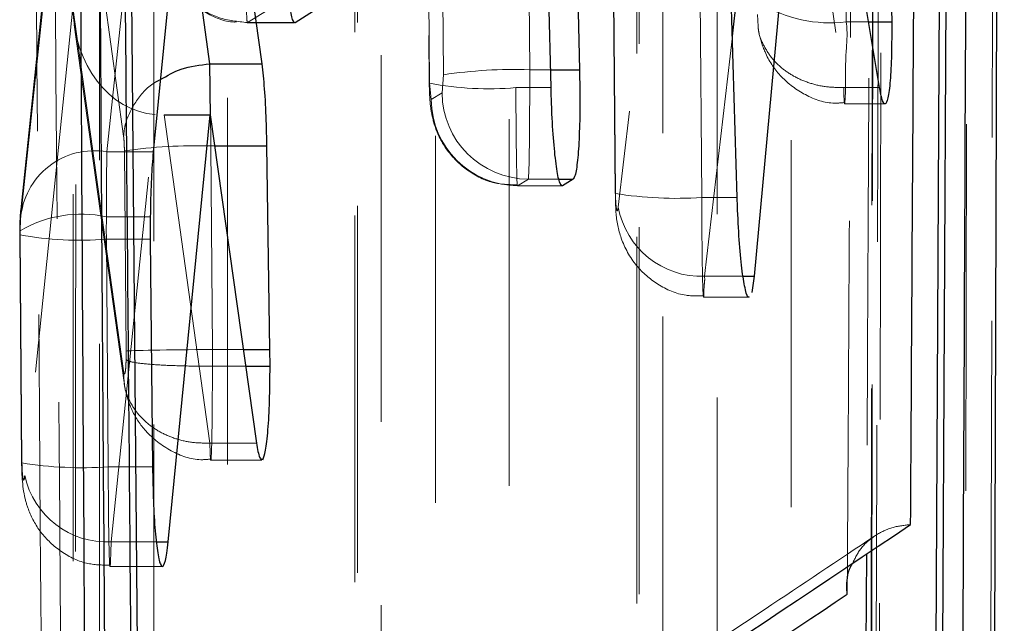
# Model space of a CAD drawing. Header units: millimetres. Extents: x 34 to 369, y 24 to 290.
# Tile 25 of 30: x 364.2 to 367.61, y 231.19 to 233.28. Entities that reach past the tile are written whole.
import ezdxf

# ---------------------------------------------------------------- set-up
doc = ezdxf.new("R2010")
doc.units = ezdxf.units.MM
doc.linetypes.add('HIDDEN', pattern=[1.905, 1.27, -0.635])

msp = doc.modelspace()

# ---------------------------------------------------------------- linework, layer by layer
at = {"color": 7, "linetype": 'Continuous', "lineweight": 25}
for p, q in [((367.5766, 229.7129), (367.613, 242.0472)), ((367.3746, 230.694), (367.4288, 241.1071)), ((367.4495, 241.1071), (367.3966, 230.694)), ((366.941, 234.4963), (366.7467, 232.3949)), ((367.1809, 233.0485), (366.941, 234.4963)), ((366.1188, 234.053), (366.1422, 233.1103)), ((366.0436, 233.0481), (366.0211, 233.986)), ((366.6882, 232.6679), (366.6636, 233.4954)), ((365.1576, 233.2735), (365.4974, 233.4904)), ((365.0431, 233.1305), (364.9996, 233.4447)), ((364.5915, 233.3618), (364.6214, 229.7696)), ((364.7222, 233.3884), (364.6662, 232.8257)), ((367.2211, 233.3751), (367.2232, 233.2758)), ((364.8623, 233.1305), (364.8624, 233.1305)), ((364.8624, 233.1305), (365.0431, 233.1305)), ((364.7041, 232.9541), (364.8628, 232.9541)), ((364.7179, 231.4754), (364.8628, 232.9541)), ((364.8628, 232.9541), (365.0238, 231.8174)), ((365.0703, 232.1414), (365.0599, 232.8462)), ((366.071, 232.7312), (366.1201, 232.7312)), ((366.1201, 232.7312), (366.0837, 232.7082)), ((364.6561, 232.6012), (364.6561, 232.5236)), ((364.6561, 232.5236), (364.6638, 231.7352)), ((366.7467, 232.3949), (366.7384, 232.3393)), ((364.9779, 232.1414), (365.0703, 232.1414)), ((365.0707, 232.0833), (365.0703, 232.1414)), ((364.9861, 232.0833), (365.0707, 232.0833)), ((367.0692, 231.2939), (367.0693, 231.317))]:
    msp.add_line(p, q, dxfattribs=at)
at = {"color": 7, "linetype": 'HIDDEN', "lineweight": 18}
for p, q in [((367.1708, 241.5315), (367.15, 229.9176)), ((366.34, 240.1516), (366.3406, 228.9632)), ((365.3649, 238.3203), (365.3647, 227.9636)), ((364.3899, 236.489), (364.3887, 226.9641)), ((365.9698, 233.1103), (365.9481, 235.6917)), ((365.6493, 235.6742), (365.671, 233.0929)), ((365.6046, 235.1333), (365.622, 233.0619)), ((365.6232, 233.0634), (365.6055, 235.1613)), ((366.5347, 234.859), (366.2762, 232.6348)), ((365.9069, 234.8464), (365.922, 233.0481)), ((366.5391, 234.7995), (366.7599, 233.2594)), ((366.8494, 234.4963), (367.0569, 233.0485)), ((364.4373, 233.8014), (364.5636, 232.8802)), ((364.207, 232.5924), (364.3288, 233.7525)), ((364.3255, 233.7487), (364.2075, 232.6248)), ((364.6004, 233.7267), (364.5058, 232.8257)), ((366.2586, 233.5095), (366.2656, 232.6817)), ((366.2667, 232.6832), (366.2598, 233.511)), ((366.5586, 233.4954), (366.5655, 232.6679)), ((364.9923, 233.2735), (365.1349, 233.3618)), ((364.3883, 233.3258), (364.2214, 231.7047)), ((364.5635, 232.0676), (364.3883, 233.3258)), ((366.7608, 233.2595), (366.758, 233.3009)), ((364.3927, 233.2661), (364.5652, 232.0273)), ((364.992, 233.2729), (365.1559, 233.2729)), ((364.9923, 233.2735), (365.1576, 233.2735)), ((364.9923, 233.2735), (364.9923, 233.2735)), ((366.7613, 233.2515), (366.7608, 233.2595)), ((367.0655, 233.2758), (367.1433, 233.2758)), ((366.575, 232.3949), (366.6716, 233.226)), ((365.671, 233.0929), (365.6662, 233.0297)), ((365.9698, 233.1103), (366.0421, 233.1103)), ((365.629, 233.0067), (365.6232, 233.0634)), ((365.6662, 233.0297), (365.629, 233.0067)), ((365.922, 233.0481), (366.0436, 233.0481)), ((367.0569, 233.0485), (367.0568, 233.0485)), ((367.0569, 233.0485), (367.1809, 233.0485)), ((367.06, 232.9917), (367.1999, 232.9917)), ((364.5202, 231.4754), (364.6726, 232.9552)), ((364.7041, 232.9541), (364.8623, 231.8174)), ((364.5058, 232.8257), (364.6662, 232.8257)), ((364.5664, 232.8288), (364.5722, 232.1359)), ((364.8711, 232.1414), (364.8652, 232.8462)), ((364.8652, 232.8462), (364.8781, 232.8462)), ((365.9278, 232.7082), (365.965, 232.7312)), ((365.965, 232.7312), (366.071, 232.7312)), ((365.9275, 232.7077), (366.0819, 232.7077)), ((365.9278, 232.7082), (366.0837, 232.7082)), ((366.2667, 232.6832), (366.2656, 232.6817)), ((366.5655, 232.6679), (366.6882, 232.6679)), ((364.2051, 232.5523), (364.207, 232.5924)), ((364.5039, 232.6012), (364.6561, 232.6012)), ((364.2051, 232.5387), (364.2051, 232.5523)), ((364.2039, 232.5373), (364.2105, 231.749)), ((364.2117, 231.7505), (364.2051, 232.5387)), ((364.5039, 232.5236), (364.6561, 232.5236)), ((364.5039, 232.5236), (364.5105, 231.7352)), ((366.575, 232.3949), (366.7087, 232.3949)), ((366.5716, 232.323), (366.7291, 232.323)), ((364.5722, 232.1359), (364.5722, 232.1072)), ((364.871, 232.1414), (364.8711, 232.1414)), ((364.8711, 232.0833), (364.871, 232.1414)), ((364.8711, 232.1414), (364.9779, 232.1414)), ((364.5635, 232.0676), (364.5661, 232.0273)), ((364.8711, 232.0833), (364.8711, 232.0833)), ((364.8711, 232.0833), (364.9861, 232.0833)), ((364.5661, 232.0273), (364.5663, 232.0246)), ((364.8623, 231.8174), (364.8623, 231.8173)), ((364.8623, 231.8174), (365.0238, 231.8174)), ((364.8655, 231.758), (365.042, 231.758)), ((364.2106, 231.7494), (364.2105, 231.749)), ((364.2117, 231.7505), (364.2106, 231.7494)), ((364.5105, 231.7352), (364.6638, 231.7352)), ((364.5202, 231.4754), (364.6773, 231.4754)), ((364.5165, 231.3906), (364.6977, 231.3906))]:
    msp.add_line(p, q, dxfattribs=at)
at = {"color": 8, "linetype": 'Continuous', "lineweight": 25}
for p, q in [((366.6716, 233.226), (366.8194, 234.4972)), ((364.8624, 233.1305), (364.8311, 233.3591)), ((367.1433, 233.2758), (367.2232, 233.2758)), ((366.0421, 233.1103), (366.1422, 233.1103)), ((364.8781, 232.8462), (365.0599, 232.8462)), ((366.7087, 232.3949), (366.7467, 232.3949)), ((364.6773, 231.4754), (364.7179, 231.4754)), ((367.1357, 231.4334), (367.1321, 230.7788))]:
    msp.add_line(p, q, dxfattribs=at)
at = {"color": 7, "linetype": 'HIDDEN', "lineweight": 18, "flags": 128}
for points in [[(367.5925, 241.7656), (367.5904, 240.8665), (367.5818, 237.2452), (367.5642, 230.1594)], [(367.1784, 229.9936), (367.1805, 230.899), (367.1884, 234.5207), (367.2032, 241.6008)], [(367.1731, 241.5458), (367.1715, 240.6404), (367.1651, 237.0187), (367.1517, 229.9305)], [(367.4773, 229.7468), (367.4788, 230.6381), (367.4844, 234.2594), (367.4947, 241.3613)], [(366.8743, 240.4859), (366.8744, 239.5806), (366.8747, 235.9597), (366.8751, 229.2273)], [(366.4312, 229.0806), (366.4312, 229.9859), (366.4309, 233.6068), (366.4305, 240.3392)], [(366.3483, 240.1848), (366.3483, 239.2796), (366.3486, 235.6586), (366.349, 228.9964)], [(366.6193, 228.8003), (366.6192, 229.7055), (366.619, 233.3265), (366.6186, 239.9887)], [(365.8992, 238.6545), (365.8992, 237.7492), (365.8992, 234.1283), (365.8992, 228.2277)], [(365.4553, 228.0811), (365.4553, 228.9864), (365.4553, 232.6073), (365.4554, 238.5079)], [(365.3732, 238.3535), (365.3732, 237.4483), (365.3731, 233.8273), (365.373, 227.9969)], [(365.6433, 227.8007), (365.6433, 228.706), (365.6434, 232.3269), (365.6435, 238.1574)], [(364.9242, 236.8231), (364.9241, 235.9179), (364.9238, 232.2969), (364.9232, 227.2282)], [(364.4793, 227.0816), (364.4794, 227.9869), (364.4798, 231.6078), (364.4804, 236.6765)], [(364.3982, 236.5222), (364.3981, 235.6169), (364.3976, 231.996), (364.397, 226.9974)], [(364.6673, 226.8012), (364.6674, 227.7064), (364.6679, 231.3274), (364.6686, 236.326)]]:
    msp.add_lwpolyline(points, dxfattribs=at)
at = {"color": 8, "linetype": 'Continuous', "lineweight": 25, "flags": 128}
msp.add_lwpolyline([(364.8649, 232.9393), (364.8639, 233.0459), (364.8623, 233.1305), (364.8623, 233.1305), (364.8623, 233.1305)], dxfattribs=at)
at = {"color": 7, "linetype": 'HIDDEN', "lineweight": 18}
for centre, radius, start, end in [((367.0099, 233.74), 0.4675, 238.6524, 276.8312), ((365.9179, 231.4309), 1.6802, 88.2303, 98.4512), ((365.829, 234.1564), 1.1122, 259.3348, 274.7955), ((365.9671, 233.0321), 0.3009, 180.4553, 269.6081), ((365.9299, 233.0091), 0.3009, 180.4556, 269.6079), ((364.4614, 232.5746), 0.255, 79.9629, 175.9795), ((364.8134, 231.1604), 1.6866, 88.2385, 98.4207), ((366.4754, 233.9753), 1.3105, 260.7856, 273.9442), ((364.4174, 232.1918), 0.4184, 78.071, 120.4944), ((366.5645, 232.6877), 0.2931, 190.408, 272.0699), ((364.4108, 233.6405), 1.1209, 259.4205, 274.761), ((364.4204, 233.0428), 1.3107, 260.7871, 273.9435), ((364.5061, 231.7663), 0.2913, 192.2162, 272.787)]:
    msp.add_arc(centre, radius, start, end, dxfattribs=at)
for centre, major_axis, ratio, start_param, end_param in [((367.0599, 233.3551), (-0.0002, 0.364), 0.015615, 4.492992, 4.767375), ((364.6871, 233.3269), (-0.0067, 0.3722), 0.802719, 1.559299, 3.070635), ((365.9645, 233.0906), (-0.0002, 0.36), 0.01481, 3.196214, 4.76701), ((365.9273, 233.0677), (-0.0002, 0.36), 0.01481, 1.625418, 3.196214), ((364.5097, 232.5426), (-0.0002, 0.3659), 0.016011, 0.686369, 1.410024), ((364.5095, 232.5433), (-0.0002, 0.3638), 0.015576, 1.410917, 1.624974), ((364.871, 232.137), (0.3, 0.0015), 0.014649, 1.570778, 3.052889)]:
    msp.add_ellipse(centre, major_axis=major_axis, ratio=ratio, start_param=start_param, end_param=end_param, dxfattribs=at)
at = {"color": 7, "linetype": 'Continuous', "lineweight": 25}
for points, knots in [([(367.4653, 230.0491), (367.4758, 232.3915), (367.494, 236.4321), (367.5108, 240.474), (367.5178, 242.1727)], [0, 0, 0, 0, 0.579719, 1, 1, 1, 1]), ([(367.2887, 231.5351), (367.2892, 231.6187), (367.2933, 232.3058), (367.3113, 235.3374), (367.3278, 238.2854), (367.341, 240.6298)], [0, 0, 0, 0, 0.027574, 0.2266559, 1, 1, 1, 1]), ([(365.1261, 233.4704), (365.1276, 233.4443), (365.1312, 233.3821), (365.1399, 233.3136), (365.1493, 233.2746), (365.1552, 233.2738), (365.1576, 233.2735)], [0, 0, 0, 0, 0.212793, 0.507181, 0.803656, 1, 1, 1, 1]), ([(364.5142, 229.0758), (364.5129, 229.2379), (364.5066, 230.0489), (364.4957, 231.4702), (364.4875, 232.7295), (364.4835, 233.3399)], [0, 0, 0, 0, 0.114103, 0.570514, 1, 1, 1, 1]), ([(367.2232, 233.2758), (367.2232, 233.237), (367.2232, 233.1593), (367.2184, 233.0672), (367.2106, 233.0063), (367.2003, 232.9851), (367.1899, 233.0017), (367.1836, 233.0349), (367.1809, 233.0485)], [0, 0, 0, 0, 0.1742, 0.348385, 0.523122, 0.699211, 0.876687, 1, 1, 1, 1]), ([(365.0599, 232.8462), (365.0593, 232.8756), (365.0578, 232.9458), (365.0523, 233.0501), (365.0462, 233.1035), (365.0431, 233.1305)], [0, 0, 0, 0, 0.262357, 0.626873, 1, 1, 1, 1]), ([(366.1422, 233.1103), (366.1428, 233.0698), (366.1442, 232.9889), (366.1416, 232.8781), (366.1358, 232.7919), (366.1281, 232.7427), (366.1224, 232.7345), (366.1201, 232.7312)], [0, 0, 0, 0, 0.213595, 0.427196, 0.640859, 0.855109, 1, 1, 1, 1]), ([(366.0837, 232.7082), (366.0801, 232.71), (366.0728, 232.7136), (366.0619, 232.7701), (366.0526, 232.8575), (366.0464, 232.9562), (366.0444, 233.0223), (366.0436, 233.0481)], [0, 0, 0, 0, 0.215792, 0.431602, 0.647319, 0.862424, 1, 1, 1, 1]), ([(364.6662, 232.8257), (364.6638, 232.7966), (364.6591, 232.7384), (364.6567, 232.6534), (364.6562, 232.6072), (364.6561, 232.6012)], [0, 0, 0, 0, 0.4654923, 0.9310277, 1, 1, 1, 1]), ([(366.7291, 232.325), (366.7288, 232.3243), (366.7249, 232.3177), (366.7165, 232.3445), (366.7055, 232.4063), (366.6959, 232.5043), (366.6905, 232.5974), (366.6887, 232.6531), (366.6882, 232.6679)], [0, 0, 0, 0, 0.024121, 0.247878, 0.472401, 0.696539, 0.919309, 1, 1, 1, 1]), ([(365.0452, 231.7598), (365.0487, 231.768), (365.0557, 231.7844), (365.064, 231.8588), (365.0697, 231.9604), (365.0704, 232.0421), (365.0707, 232.0833)], [0, 0, 0, 0, 0.2506137, 0.5004468, 0.7485758, 1, 1, 1, 1]), ([(365.0238, 231.8174), (365.0272, 231.7971), (365.0331, 231.7625), (365.0394, 231.7624), (365.042, 231.7623)], [0, 0, 0, 0, 0.5861946, 1, 1, 1, 1]), ([(364.6638, 231.7352), (364.6646, 231.6947), (364.6661, 231.6136), (364.6726, 231.5088), (364.6815, 231.4307), (364.6921, 231.389), (364.7032, 231.3889), (364.712, 231.4232), (364.7163, 231.4616), (364.7179, 231.4754)], [0, 0, 0, 0, 0.151192, 0.302362, 0.452862, 0.607598, 0.760056, 0.913941, 1, 1, 1, 1]), ([(364.6214, 229.7696), (364.6231, 229.7707), (364.6827, 229.8096), (364.9736, 229.9998), (365.8673, 230.5871), (366.6914, 231.1367), (367.2887, 231.5351)], [0, 0, 0, 0, 0.001869, 0.066123, 0.323139, 1, 1, 1, 1]), ([(367.0692, 231.2939), (367.0691, 231.2949), (367.0686, 231.3004), (367.0672, 231.3328), (367.069, 231.3702), (367.0857, 231.3979), (367.088, 231.4017)], [0, 0, 0, 0, 0.026601, 0.15042, 0.884112, 1, 1, 1, 1])]:
    msp.add_open_spline(points, degree=3, knots=knots, dxfattribs=at)
at = {"color": 7, "linetype": 'HIDDEN', "lineweight": 18}
for points, knots in [([(367.2012, 241.4044), (367.1944, 239.1685), (367.1818, 234.9923), (367.1685, 230.8148), (367.1623, 228.8739)], [0, 0, 0, 0, 0.535379, 1, 1, 1, 1]), ([(367.0693, 231.317), (367.0702, 231.4602), (367.0745, 232.2069), (367.0929, 235.402), (367.1095, 238.4538), (367.1228, 240.9021)], [0, 0, 0, 0, 0.044811, 0.233715, 1, 1, 1, 1]), ([(367.1837, 240.7005), (367.1808, 240.1093), (367.1657, 237.1039), (367.1496, 234.0149), (367.1361, 231.517), (367.1357, 231.4334)], [0, 0, 0, 0, 0.191377, 0.972927, 1, 1, 1, 1]), ([(364.2945, 229.0874), (364.2932, 229.2496), (364.2866, 230.0605), (364.2632, 233.0316), (364.2443, 235.8406), (364.2298, 238.0008)], [0, 0, 0, 0, 0.0545866, 0.2729327, 1, 1, 1, 1]), ([(364.2939, 237.6737), (364.304, 236.3158), (364.3244, 233.5949), (364.3482, 230.874), (364.3601, 229.511)], [0, 0, 0, 0, 0.499048, 1, 1, 1, 1]), ([(364.6889, 233.619), (364.689, 233.5877), (364.6891, 233.5297), (364.7158, 233.4455), (364.7652, 233.3679), (364.8438, 233.3069), (364.9136, 233.2739), (364.9525, 233.2755), (364.9551, 233.2756)], [0, 0, 0, 0, 0.198975, 0.368569, 0.551233, 0.759309, 0.984193, 1, 1, 1, 1]), ([(364.9859, 233.6177), (364.9859, 233.6177), (364.9859, 233.5769), (364.9863, 233.4962), (364.9874, 233.3918), (364.989, 233.3145), (364.9907, 233.276), (364.9919, 233.2726), (364.9923, 233.2735), (364.9923, 233.2735)], [0, 0, 0, 0, 0.000125, 0.214446, 0.425499, 0.636288, 0.849548, 0.999875, 1, 1, 1, 1]), ([(364.9923, 233.2735), (364.9587, 233.2769), (364.8915, 233.2839), (364.8019, 233.336), (364.7329, 233.4139), (364.6983, 233.4981), (364.6947, 233.5528), (364.6935, 233.572)], [0, 0, 0, 0, 0.215873, 0.431746, 0.647621, 0.876799, 1, 1, 1, 1]), ([(367.0568, 233.0485), (367.0572, 233.0342), (367.0583, 233.0006), (367.0602, 232.9853), (367.0619, 233.0074), (367.0645, 233.0679), (367.062, 233.1593), (367.0718, 233.2369), (367.0655, 233.2758), (367.0655, 233.2758)], [0, 0, 0, 0, 0.130286, 0.306136, 0.479481, 0.651514, 0.824653, 0.999896, 1, 1, 1, 1]), ([(366.7613, 233.2515), (366.7621, 233.2465), (366.7656, 233.2236), (366.7851, 233.1608), (366.8342, 233.0854), (366.9163, 233.0227), (366.9973, 232.9908), (367.0463, 232.9952), (367.0599, 232.9964)], [0, 0, 0, 0, 0.0444178, 0.2042628, 0.426221, 0.6629634, 0.906723, 1, 1, 1, 1]), ([(367.0568, 233.0485), (367.0367, 233.0487), (366.9964, 233.049), (366.9385, 233.0626), (366.8853, 233.0852), (366.8392, 233.1167), (366.8016, 233.1557), (366.7758, 233.2008), (366.7624, 233.2336), (366.7613, 233.2511), (366.7613, 233.2515)], [0, 0, 0, 0, 0.1422828, 0.2845613, 0.4268415, 0.5691243, 0.7114123, 0.8536905, 0.9959724, 1, 1, 1, 1]), ([(364.5636, 232.8802), (364.5646, 232.8907), (364.566, 232.9052), (364.5761, 232.9473), (364.6049, 233.0036), (364.6508, 233.0565), (364.6858, 233.0733), (364.6911, 233.0758)], [0, 0, 0, 0, 0.139347, 0.192912, 0.563483, 0.93405, 1, 1, 1, 1]), ([(365.622, 233.0619), (365.6222, 233.0506), (365.6229, 233.0192), (365.6266, 232.9716), (365.6428, 232.9004), (365.6836, 232.8241), (365.7544, 232.7567), (365.8391, 232.7133), (365.9006, 232.7121), (365.9275, 232.7116)], [0, 0, 0, 0, 0.0640889, 0.1769933, 0.303049, 0.48129, 0.6557926, 0.8500129, 1, 1, 1, 1]), ([(364.8652, 232.8462), (364.8652, 232.8462), (364.8652, 232.8768), (364.8651, 232.9104), (364.8649, 232.9384), (364.8649, 232.9393)], [0, 0, 0, 0, 0.000754, 0.968728, 1, 1, 1, 1]), ([(364.5636, 232.8802), (364.5641, 232.8753), (364.5652, 232.8656), (364.5661, 232.8468), (364.5663, 232.8341), (364.5664, 232.8288)], [0, 0, 0, 0, 0.3705288, 0.7405991, 1, 1, 1, 1]), ([(366.2762, 232.6348), (366.276, 232.6331), (366.2753, 232.6272), (366.2737, 232.6215), (366.2717, 232.6218), (366.2698, 232.6295), (366.2682, 232.6434), (366.2671, 232.6619), (366.2668, 232.6761), (366.2667, 232.6832)], [0, 0, 0, 0, 0.0636558, 0.2238755, 0.3841057, 0.5421586, 0.6965656, 0.848543, 1, 1, 1, 1]), ([(366.2668, 232.6678), (366.267, 232.6505), (366.2677, 232.6014), (366.2824, 232.5232), (366.3328, 232.4305), (366.4125, 232.3629), (366.4957, 232.3252), (366.5513, 232.3272), (366.5716, 232.3279)], [0, 0, 0, 0, 0.100793, 0.286161, 0.494629, 0.682533, 0.883918, 1, 1, 1, 1]), ([(366.5655, 232.6679), (366.5655, 232.6679), (366.5655, 232.6274), (366.566, 232.5464), (366.567, 232.4422), (366.5687, 232.3647), (366.5704, 232.3222), (366.5732, 232.3202), (366.5722, 232.3537), (366.5764, 232.3845), (366.575, 232.3948), (366.575, 232.3949)], [0, 0, 0, 0, 0.0000948, 0.1561507, 0.309587, 0.4629333, 0.61831, 0.7760879, 0.9357428, 0.9999124, 1, 1, 1, 1]), ([(364.2075, 232.6254), (364.2069, 232.6193), (364.2048, 232.5974), (364.2043, 232.5734), (364.2039, 232.556)], [0, 0, 0, 0, 0.277442, 1, 1, 1, 1]), ([(364.2039, 232.5568), (364.2039, 232.5552), (364.2038, 232.5487), (364.2039, 232.5422), (364.2039, 232.5373)], [0, 0, 0, 0, 0.250606, 1, 1, 1, 1]), ([(364.5722, 232.1072), (364.5722, 232.1048), (364.572, 232.0954), (364.5713, 232.0801), (364.5698, 232.0653), (364.5679, 232.0568), (364.5658, 232.0563), (364.5643, 232.0619), (364.5636, 232.0667), (364.5635, 232.0676)], [0, 0, 0, 0, 0.058638, 0.232287, 0.409181, 0.585981, 0.779345, 0.959683, 1, 1, 1, 1]), ([(364.5722, 232.1072), (364.5725, 232.1068), (364.5738, 232.1052), (364.5819, 232.1002), (364.612, 232.0938), (364.6802, 232.0879), (364.7699, 232.0842), (364.8374, 232.0836), (364.8711, 232.0833)], [0, 0, 0, 0, 0.019297, 0.091103, 0.318481, 0.545703, 0.772851, 1, 1, 1, 1]), ([(364.8623, 231.8173), (364.8624, 231.8122), (364.8631, 231.7854), (364.8646, 231.7547), (364.8667, 231.7576), (364.8687, 231.8048), (364.8701, 231.8877), (364.8709, 231.9867), (364.8711, 232.0554), (364.8711, 232.0832), (364.8711, 232.0833)], [0, 0, 0, 0, 0.0396758, 0.2064644, 0.3851193, 0.5503022, 0.7186151, 0.8866936, 0.9999059, 1, 1, 1, 1]), ([(364.5655, 232.0245), (364.5669, 232.0162), (364.5718, 231.9861), (364.5921, 231.9251), (364.6423, 231.849), (364.7242, 231.7873), (364.8071, 231.756), (364.8542, 231.761), (364.8657, 231.7622)], [0, 0, 0, 0, 0.064176, 0.23344, 0.424903, 0.679156, 0.921943, 1, 1, 1, 1]), ([(364.5663, 232.0246), (364.5664, 232.0221), (364.5675, 232.0028), (364.581, 231.9682), (364.607, 231.9235), (364.6446, 231.8849), (364.6907, 231.8536), (364.7439, 231.8312), (364.8018, 231.8178), (364.8421, 231.8175), (364.8623, 231.8173)], [0, 0, 0, 0, 0.020745, 0.160637, 0.30053, 0.440428, 0.580322, 0.720212, 0.860105, 1, 1, 1, 1]), ([(364.2103, 231.7755), (364.2105, 231.7311), (364.2109, 231.6697), (364.2335, 231.5815), (364.271, 231.509), (364.341, 231.4411), (364.4271, 231.3966), (364.489, 231.395), (364.5164, 231.3942)], [0, 0, 0, 0, 0.245755, 0.339159, 0.499702, 0.672657, 0.854899, 1, 1, 1, 1]), ([(364.2214, 231.7047), (364.2211, 231.7022), (364.2203, 231.6953), (364.2187, 231.6892), (364.2167, 231.6893), (364.2148, 231.6968), (364.2132, 231.7109), (364.2121, 231.7291), (364.2118, 231.7434), (364.2117, 231.7505)], [0, 0, 0, 0, 0.086596, 0.24321, 0.39309, 0.558564, 0.701994, 0.850982, 1, 1, 1, 1]), ([(364.5105, 231.7352), (364.5105, 231.7352), (364.5105, 231.6945), (364.511, 231.612), (364.5119, 231.5099), (364.5137, 231.4312), (364.5154, 231.3891), (364.5176, 231.3887), (364.5189, 231.4239), (364.5202, 231.4598), (364.5202, 231.4754), (364.5202, 231.4754)], [0, 0, 0, 0, 0.000092, 0.152213, 0.308388, 0.443164, 0.610975, 0.7582, 0.911935, 0.999911, 1, 1, 1, 1]), ([(367.088, 231.4017), (367.0965, 231.4194), (367.1141, 231.4559), (367.1637, 231.4987), (367.2236, 231.5281), (367.268, 231.5329), (367.2887, 231.5351)], [0, 0, 0, 0, 0.251952, 0.5212, 0.777083, 1, 1, 1, 1]), ([(367.1645, 231.4961), (367.038, 231.4115), (366.1561, 230.8219), (365.2532, 230.2329), (364.4798, 229.7283)], [0, 0, 0, 0, 0.143358, 1, 1, 1, 1])]:
    msp.add_open_spline(points, degree=3, knots=knots, dxfattribs=at)
at = {"color": 8, "linetype": 'Continuous', "lineweight": 25}
for points, knots in [([(364.415, 233.326), (364.4158, 233.1759), (364.426, 231.3248), (364.4383, 229.4737), (364.4496, 227.7726)], [0, 0, 0, 0, 0.081082, 1, 1, 1, 1]), ([(364.6006, 229.7684), (364.6006, 229.7688), (364.5905, 230.9653), (364.5803, 232.1616), (364.5701, 233.3575)], [0, 0, 0, 0, 0.0003338, 1, 1, 1, 1]), ([(364.6911, 233.0758), (364.7145, 233.0896), (364.7663, 233.1201), (364.8283, 233.1268), (364.8623, 233.1305)], [0, 0, 0, 0, 0.451158, 1, 1, 1, 1]), ([(364.51, 229.609), (364.9163, 229.8736), (365.7774, 230.4347), (366.6227, 230.9969), (367.0692, 231.2939)], [0, 0, 0, 0, 0.471712, 1, 1, 1, 1])]:
    msp.add_open_spline(points, degree=3, knots=knots, dxfattribs=at)

doc.saveas('drawing.dxf')
